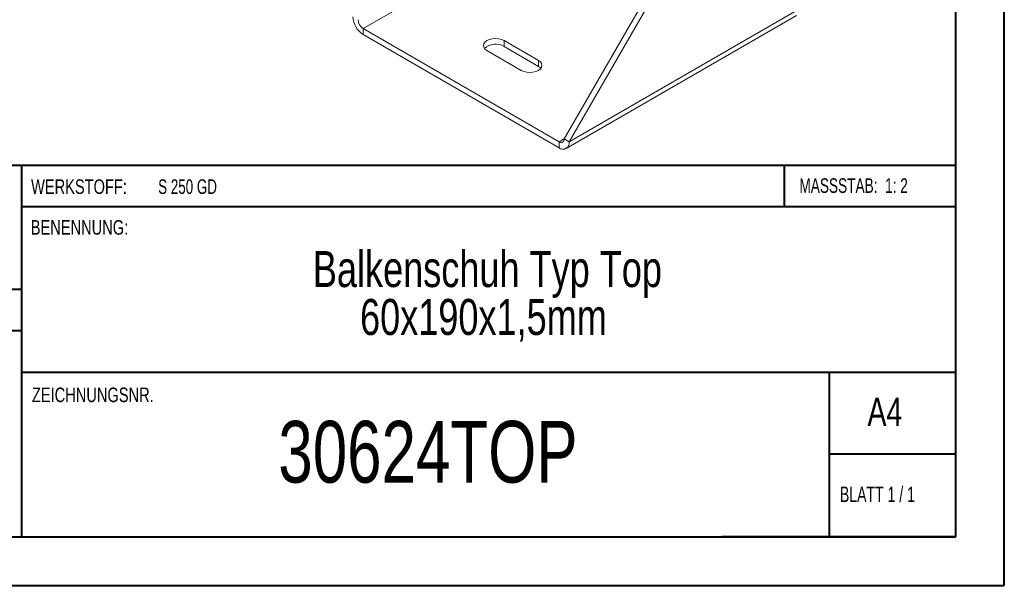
# Model space of a CAD drawing. Header units: millimetres. Extents: x 0 to 210, y 0 to 297.
# Tile 2 of 6: x 109 to 210, y 0 to 58. Entities that reach past the tile are written whole.
import ezdxf

# ---------------------------------------------------------------- set-up
doc = ezdxf.new("R2010")
doc.units = ezdxf.units.MM
doc.styles.add('SLDTEXTSTYLE0', font='TXT', dxfattribs={"width": 0.75})
doc.styles.add('SLDTEXTSTYLE1', font='TXT', dxfattribs={"width": 0.681818})
doc.styles.add('SLDTEXTSTYLE2', font='TXT', dxfattribs={"width": 0.7})
doc.styles.add('SLDTEXTSTYLE3', font='TXT', dxfattribs={"width": 0.6875})

# ---------------------------------------------------------------- blocks, each defined once
blk = doc.blocks.new('SW_NOTE_1')
at = {"color": 0, "linetype": 'Continuous', "lineweight": 0, "char_height": 3.7042, "attachment_point": 2, "style": 'SLDTEXTSTYLE0'}
for s, insert in [('Balkenschuh Typ Top', (24.66, 4.77)), ('60x190x1,5mm', (24.25, -0.16))]:
    blk.add_mtext(s, dxfattribs=dict(at, insert=insert))

msp = doc.modelspace()

# ---------------------------------------------------------------- linework, layer by layer
at = {"color": 7, "linetype": 'Continuous', "lineweight": 40}
for p, q in [((210.08, 0.21), (210.08, 297.21)), ((205.08, 5.21), (205.08, 292.21)), ((205.08, 43.37), (10.11, 43.37)), ((108.91, 43.37), (108.91, 5.12)), ((187.47, 39.12), (187.47, 43.37)), ((205.08, 39.12), (108.91, 39.12)), ((108.91, 30.62), (10.11, 30.62)), ((108.91, 26.37), (10.11, 26.37)), ((108.91, 22.12), (205.08, 22.12)), ((192.08, 5.21), (192.08, 22.21)), ((205.08, 13.71), (192.08, 13.71)), ((10.08, 5.21), (205.08, 5.21)), ((205.08, 5.21), (180.99, 5.21)), ((0.08, 0.21), (210.08, 0.21))]:
    msp.add_line(p, q, dxfattribs=at)
at = {"color": 7, "linetype": 'Continuous', "lineweight": 15}
for p, q in [((144.1, 57.46), (167.78, 71.13)), ((164.78, 46.13), (175.74, 65.11)), ((165.31, 45.82), (176.27, 64.81)), ((165, 45.14), (188.69, 58.81)), ((165.31, 45.82), (189, 59.5)), ((144.1, 57.46), (164.25, 45.82)), ((144.1, 57.46), (144.1, 56.85)), ((144.1, 56.85), (164.25, 45.21)), ((162.13, 54.19), (158.59, 56.23)), ((158.59, 55.62), (158.59, 56.23)), ((156.82, 55.21), (160.36, 53.17)), ((162.13, 53.58), (158.59, 55.62)), ((162.13, 53.58), (162.13, 54.19)), ((164.78, 46.13), (164.25, 45.82)), ((164.25, 45.82), (164.25, 45.21)), ((164.78, 46.13), (165.31, 45.82))]:
    msp.add_line(p, q, dxfattribs=at)
at = {"color": 7, "linetype": 'Continuous', "lineweight": 15, "flags": 128}
for points in [[(158.59, 56.23), (158.33, 56.35), (158.03, 56.42), (157.71, 56.45), (157.38, 56.42), (157.08, 56.35), (156.82, 56.23), (156.63, 56.08), (156.5, 55.91), (156.46, 55.72), (156.5, 55.54), (156.63, 55.36), (156.82, 55.21)], [(160.36, 53.17), (160.62, 53.06), (160.92, 52.99), (161.24, 52.96), (161.57, 52.99), (161.87, 53.06), (162.13, 53.17), (162.33, 53.32), (162.45, 53.5), (162.49, 53.68), (162.45, 53.87), (162.33, 54.04), (162.13, 54.19)], [(162.38, 53.38), (162.33, 53.43), (162.13, 53.58)]]:
    msp.add_lwpolyline(points, dxfattribs=at)
at = {"color": 7, "linetype": 'Continuous', "lineweight": 15}
for centre, radius, start, end in [((145.34, 58.79), 2.31, 182.6055, 237.3945), ((144.72, 58.43), 1.15, 182.6055, 237.3945), ((157.73, 54.12), 1.74, 60.1007, 131.4598), ((164.46, 46.08), 0.328, 230.7967, 9.214), ((164.66, 45.72), 0.655, 230.7967, 9.214)]:
    msp.add_arc(centre, radius, start, end, dxfattribs=at)

# ---------------------------------------------------------------- block references
at = {"color": 7, "linetype": 'Continuous', "lineweight": 0}
msp.add_blockref('SW_NOTE_1', (132.22, 29.82), dxfattribs=at)

# ---------------------------------------------------------------- texts
for s, insert, char_height, attachment_point, style in [('WERKSTOFF:', (109.91, 41.96), 1.5, 1, 'SLDTEXTSTYLE0'), ('S 250 GD', (122.99, 41.96), 1.5, 1, 'SLDTEXTSTYLE3'), ('MASSSTAB:  1: 2', (188.99, 42.07), 1.5, 1, 'SLDTEXTSTYLE2'), ('BENENNUNG:', (109.88, 37.77), 1.5, 1, 'SLDTEXTSTYLE0'), ('ZEICHNUNGSNR.', (110, 20.55), 1.5, 1, 'SLDTEXTSTYLE0'), ('A4', (196, 19.52), 2.91, 1, 'SLDTEXTSTYLE0'), ('30624TOP', (150.76, 17.12), 6.35, 2, 'SLDTEXTSTYLE0'), ('BLATT 1 / 1', (193.16, 10.36), 1.5875, 1, 'SLDTEXTSTYLE1')]:
    msp.add_mtext(s, dxfattribs=dict(at, insert=insert, char_height=char_height, attachment_point=attachment_point, style=style))

doc.saveas('drawing.dxf')
